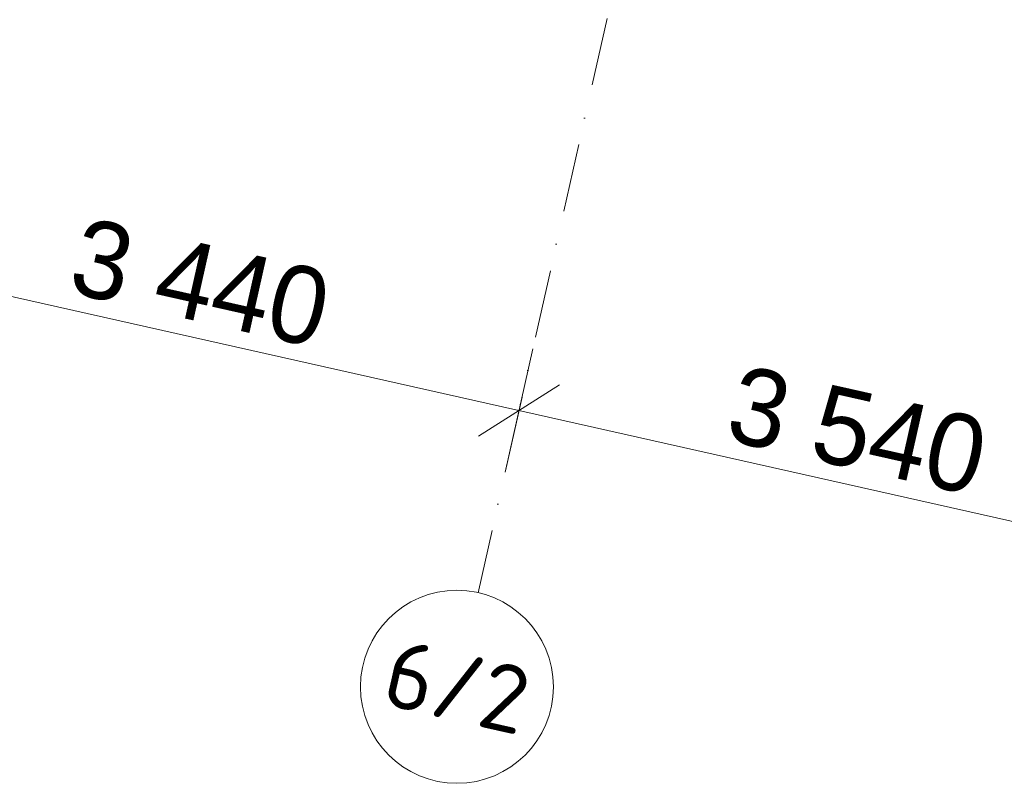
# Model space of a CAD drawing. Header units: millimetres. Extents: x -7145539 to 8272368, y 6117771 to 6337028.
# Tile 9 of 213: x -6862082 to -6856979, y 6125216 to 6129173. Entities that reach past the tile are written whole.
import ezdxf
from ezdxf.enums import TextEntityAlignment as Align

# ---------------------------------------------------------------- set-up
doc = ezdxf.new("R2010")
doc.units = ezdxf.units.MM
doc.header["$MEASUREMENT"] = 0
doc.linetypes.add('Штрихпунктирная', pattern=[670.277762, 352.777767, -176.388884, 0, -141.111112])
doc.layers.add('АР-Чертеж-Оси_Осевые размеры.АР', color=7, linetype='Continuous')
doc.layers.add('АР-Чертеж-Оси_Осевые размеры.АР_Ном._пера__1', color=7, linetype='Continuous', lineweight=0)
doc.layers.add('АР-Чертеж-Оси_Осевые размеры.АР_Ном._пера__120', color=7, linetype='Continuous', lineweight=0)
doc.styles.add('РЎР“Р•РќР•Р\xa0Р\x98Р\xa0_РЎРўР\x98Р›Р¬_2', font='GOTHIC.TTF')
doc.styles.add('РЎР“Р•РќР•Р\xa0Р\x98Р\xa0_РЎРўР\x98Р›Р¬_4', font='isocpeur.ttf')
doc.dimstyles.new('СГЕНЕРИР_СТИЛЬ__11', dxfattribs={"dimtxt": 400, "dimasz": 332.5, "dimexe": 0.18, "dimexo": 0.0625, "dimgap": 0, "dimtad": 1, "dimdec": 0, "dimzin": 0, "dimdsep": 46, "dimtxsty": 'РЎР“Р•РќР•Р\xa0Р\x98Р\xa0_РЎРўР\x98Р›Р¬_2', "dimblk": 'ARROWHEAD_6', "dimblk1": 'ARROWHEAD_6', "dimblk2": 'ARROWHEAD_6', "dimcen": 0.09, "dimse1": 1, "dimse2": 1, "dimclrd": 7, "dimclre": 7, "dimclrt": 7, "dimazin": 0, "dimtfac": 1, "dimtdec": 4, "dimtmove": 0, "dimatfit": 3, "dimfxl": 1, "dimtolj": 1, "dimtzin": 0, "dimarcsym": 0})

# ---------------------------------------------------------------- blocks, each defined once
blk = doc.blocks.new('Стандартный Маркер Сетки[185]_1', base_point=(-6854705.9, 6148469.5))
at = {"layer": 'АР-Чертеж-Оси_Осевые размеры.АР_Ном._пера__120', "color": 7, "linetype": 'Штрихпунктирная', "lineweight": 0}
for p, q in [((-6854925, 6147493.8), (-6859487.5, 6127179.4)), ((-6859487.5, 6127179.4), (-6859706.7, 6126203.7))]:
    blk.add_line(p, q, dxfattribs=at)
at = {"layer": 'АР-Чертеж-Оси_Осевые размеры.АР_Ном._пера__120', "color": 7, "linetype": 'Continuous', "lineweight": 0}
blk.add_circle((-6859816.2, 6125715.9), 500, dxfattribs=at)
at = {"layer": 'АР-Чертеж-Оси_Осевые размеры.АР_Ном._пера__120', "color": 7, "linetype": 'Штрихпунктирная', "lineweight": 0}
blk.add_point((-6859487.5, 6127179.4), dxfattribs=at)
blk.add_point((-6859487.5, 6127179.4), dxfattribs=at)
at = {"layer": 'АР-Чертеж-Оси_Осевые размеры.АР_Ном._пера__120', "color": 7, "lineweight": 0, "style": 'РЎР“Р•РќР•Р\xa0Р\x98Р\xa0_РЎРўР\x98Р›Р¬_4'}
blk.add_attdef('AC_MarkerText_1', text='', height=350, rotation=347.3417, dxfattribs=at).set_placement((-6859777.9, 6125886.6), align=Align.TOP_CENTER)
blk = doc.blocks.new('Стандартный Маркер Сетки[198]_1', base_point=(-6854705.9, 6148469.5))
at = {"layer": 'АР-Чертеж-Оси_Осевые размеры.АР_Ном._пера__120', "color": 7, "linetype": 'Штрихпунктирная', "lineweight": 0}
for p, q in [((-6854925, 6147493.8), (-6859487.5, 6127179.4)), ((-6859487.5, 6127179.4), (-6859706.7, 6126203.7))]:
    blk.add_line(p, q, dxfattribs=at)
at = {"layer": 'АР-Чертеж-Оси_Осевые размеры.АР_Ном._пера__120', "color": 7, "linetype": 'Continuous', "lineweight": 0}
blk.add_circle((-6859816.2, 6125715.9), 500, dxfattribs=at)
at = {"layer": 'АР-Чертеж-Оси_Осевые размеры.АР_Ном._пера__120', "color": 7, "linetype": 'Штрихпунктирная', "lineweight": 0}
blk.add_point((-6859487.5, 6127179.4), dxfattribs=at)
blk.add_point((-6859487.5, 6127179.4), dxfattribs=at)
at = {"layer": 'АР-Чертеж-Оси_Осевые размеры.АР_Ном._пера__120', "color": 7, "lineweight": 0, "style": 'РЎР“Р•РќР•Р\xa0Р\x98Р\xa0_РЎРўР\x98Р›Р¬_4'}
blk.add_attdef('AC_MarkerText_1', text='', height=350, rotation=347.3417, dxfattribs=at).set_placement((-6859777.9, 6125886.6), align=Align.TOP_CENTER)
blk = doc.blocks.new('*D1262', base_point=(-6256761.3, 6562677.8))
at = {"layer": 'АР-Чертеж-Оси_Осевые размеры.АР_Ном._пера__1', "color": 7, "linetype": 'Continuous', "lineweight": 0, "transparency": 16777216}
for p, q in [((-6866564.3, 6128915), (-6866982.4, 6128650.2)), ((-6866773.4, 6128782.6), (-6862851, 6127901.7)), ((-6862923, 6127581.5), (-6862779.1, 6128221.8)), ((-6862642, 6128034.1), (-6863060.1, 6127769.3)), ((-6862851, 6127901.7), (-6859494.6, 6127147.8))]:
    blk.add_line(p, q, dxfattribs=at)
at = {"layer": 'АР-Чертеж-Оси_Осевые размеры.АР_Ном._пера__1', "color": 7, "lineweight": 0, "transparency": 16777216, "insert": (-6865482.5, 6128574.7), "char_height": 400, "attachment_point": 7, "rotation": 347.3417, "style": 'РЎР“Р•РќР•Р\xa0Р\x98Р\xa0_РЎРўР\x98Р›Р¬_2'}
blk.add_mtext('\\A1;{\\pql;\\fCentury Gothic|b0|i0|c204|p0;\\W1.000000;4\xa0020}', dxfattribs=at)
blk = doc.blocks.new('ARROWHEAD_6')
at = {"color": 0, "linetype": 'Continuous', "lineweight": 0}
for p, q in [((-0.5, -0.5), (0.5, 0.5)), ((0, 0), (-1, 0))]:
    blk.add_line(p, q, dxfattribs=at)
blk = doc.blocks.new('*D1263', base_point=(-6256761.3, 6562677.8))
at = {"layer": 'АР-Чертеж-Оси_Осевые размеры.АР_Ном._пера__1', "color": 7, "linetype": 'Continuous', "lineweight": 0, "transparency": 16777216}
for p, q in [((-6862923, 6127581.5), (-6862779.1, 6128221.8)), ((-6862642, 6128034.1), (-6863060.1, 6127769.3)), ((-6862851, 6127901.7), (-6859494.6, 6127147.8)), ((-6859566.5, 6126827.7), (-6859422.7, 6127468)), ((-6859285.5, 6127280.2), (-6859703.7, 6127015.4)), ((-6859494.6, 6127147.8), (-6856040.7, 6126372.1))]:
    blk.add_line(p, q, dxfattribs=at)
at = {"layer": 'АР-Чертеж-Оси_Осевые размеры.АР_Ном._пера__1', "color": 7, "lineweight": 0, "transparency": 16777216, "insert": (-6861843.1, 6127757.3), "char_height": 400, "attachment_point": 7, "rotation": 347.3417, "style": 'РЎР“Р•РќР•Р\xa0Р\x98Р\xa0_РЎРўР\x98Р›Р¬_2'}
blk.add_mtext('\\A1;{\\pql;\\fCentury Gothic|b0|i0|c204|p0;\\W1.000000;3\xa0440}', dxfattribs=at)
blk = doc.blocks.new('*D1264', base_point=(-6256761.3, 6562677.8))
at = {"layer": 'АР-Чертеж-Оси_Осевые размеры.АР_Ном._пера__1', "color": 7, "linetype": 'Continuous', "lineweight": 0, "transparency": 16777216}
for p, q in [((-6859285.5, 6127280.2), (-6859703.7, 6127015.4)), ((-6859494.6, 6127147.8), (-6856040.7, 6126372.1)), ((-6855831.6, 6126504.5), (-6856249.8, 6126239.7))]:
    blk.add_line(p, q, dxfattribs=at)
at = {"layer": 'АР-Чертеж-Оси_Осевые размеры.АР_Ном._пера__1', "color": 7, "lineweight": 0, "transparency": 16777216, "insert": (-6858437.9, 6126992.5), "char_height": 400, "attachment_point": 7, "rotation": 347.3417, "style": 'РЎР“Р•РќР•Р\xa0Р\x98Р\xa0_РЎРўР\x98Р›Р¬_2'}
blk.add_mtext('\\A1;{\\pql;\\fCentury Gothic|b0|i0|c204|p0;\\W1.000000;3\xa0540}', dxfattribs=at)

msp = doc.modelspace()

# ---------------------------------------------------------------- block references
at = {"layer": 'АР-Чертеж-Оси_Осевые размеры.АР', "color": 8, "linetype": 'Continuous', "lineweight": 15}
for name in ['Стандартный Маркер Сетки[185]_1', 'Стандартный Маркер Сетки[198]_1']:
    msp.add_blockref(name, (-6854705.9, 6148469.5), dxfattribs=at).add_auto_attribs({'AC_MarkerText_1': '6/2'})

# ---------------------------------------------------------------- dimensions: what is measured, and where the dimension line sits
at = {"layer": 'АР-Чертеж-Оси_Осевые размеры.АР', "color": 7, "linetype": 'Continuous', "lineweight": 0}
for base, p1, p2, picture, middle in [((-6862851, 6127901.7), (-6866985.4, 6127838.5), (-6863063.1, 6126957.5), '*D1262', (-6864769.1, 6128619.4)), ((-6859494.6, 6127147.8), (-6863063.1, 6126957.5), (-6859816.2, 6125715.9), '*D1263', (-6861129.8, 6127802)), ((-6856040.7, 6126372.1), (-6859816.2, 6125715.9), (-6856248.8, 6125445.2), '*D1264', (-6857724.6, 6127037.3))]:
    dim = msp.add_linear_dim(base=base, p1=p1, p2=p2, angle=347.3417, dimstyle='СГЕНЕРИР_СТИЛЬ__11', dxfattribs=at)
    dim.commit()
    dim.dimension.update_dxf_attribs({"geometry": picture, "text_midpoint": middle, "dimtype": 160, "text_rotation": 347.3417})

doc.saveas('drawing.dxf')
